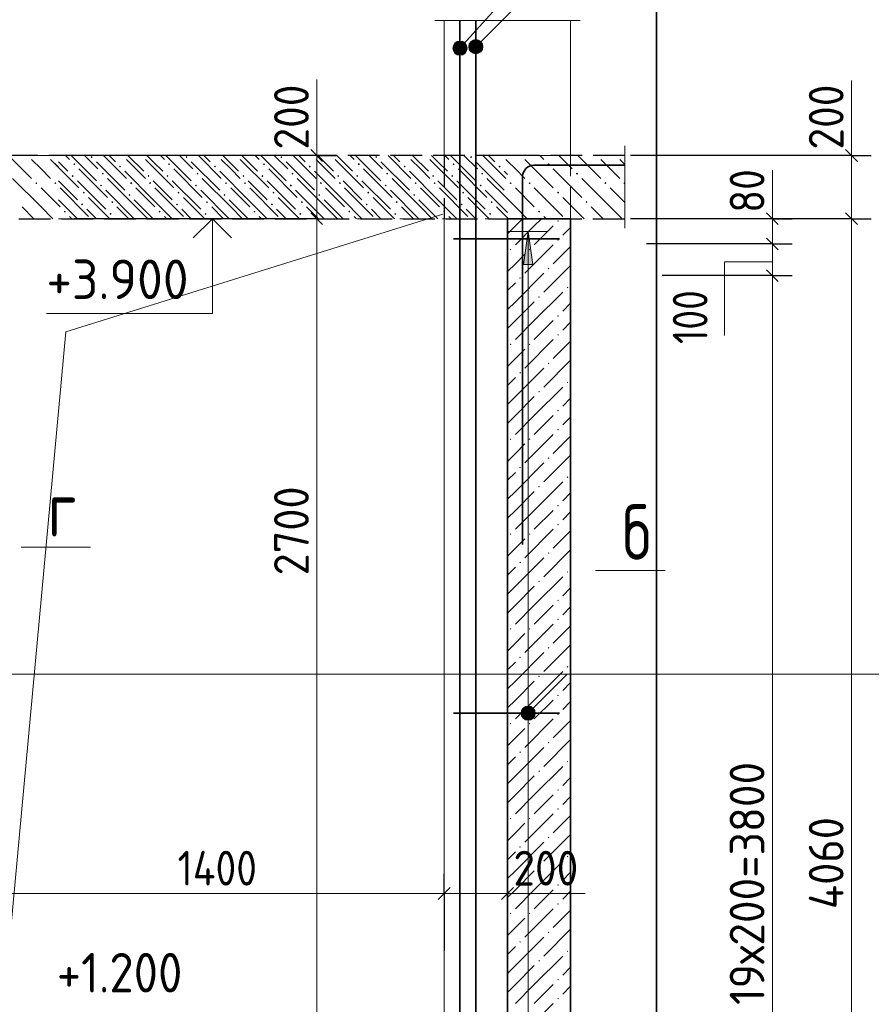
# Model space of a CAD drawing. Header units: millimetres. Extents: x 0 to 50400, y 0 to 35640.
# Tile 18 of 20: x 38487 to 44951, y 24229 to 31704. Entities that reach past the tile are written whole.
import ezdxf

# ---------------------------------------------------------------- set-up
doc = ezdxf.new("R2010")
doc.units = ezdxf.units.MM
doc.linetypes.add('______2', pattern=[324, 240, -84])
for name, color, linetype, lineweight in [('Standard', 7, 'Continuous', 25), ('Высотные отметки', 7, 'Continuous', 25), ('ЖБ Лестница', 52, 'Continuous', 25), ('ЖБ Перекрытие верхний уровень', 7, 'Continuous', 35), ('ЖБ Стена верхний уровень', 7, 'Continuous', 35), ('Общий02', 7, 'Continuous', 18), ('Позиционная метка линия выноска', 7, 'Continuous', 13), ('Размерная линия_ общее', 7, 'Continuous', 13), ('Сечения символ', 7, 'Continuous', 25)]:
    doc.layers.add(name, color=color, linetype=linetype, lineweight=lineweight)
doc.layers.add('Размерная выноска', color=7, linetype='Continuous')
for name, color, linetype, true_color in [('Стена ДОП арматура У', 7, '______2', 0xa0a0a0), ('Стена ДОП П-обр. неравн', 7, 'Continuous', 0xa0a0a0), ('Стена обрамление Г-обр.', 7, 'Continuous', 0xa0a0a0)]:
    doc.layers.add(name, color=color, linetype=linetype, true_color=true_color)
doc.styles.add('ISOCPEUR', font='txt')

msp = doc.modelspace()

# ---------------------------------------------------------------- hatches: boundary and pattern name
at = {"layer": 'ЖБ Лестница', "linetype": 'Continuous', "lineweight": 18, "transparency": 33554687}
for points in [[(38543.2, 30672.9), (38541.4, 30671), (38539.5, 30672.9)], [(38687.2, 30672.9), (38685.4, 30671), (38683.5, 30672.9)], [(39025.5, 30660.9), (39033.3, 30668.7), (39041.1, 30660.9), (39033.3, 30653.1)], [(39745.5, 30660.9), (39753.3, 30668.7), (39761.1, 30660.9), (39753.3, 30653.1)], [(40465.5, 30660.9), (40473.3, 30668.7), (40481.1, 30660.9), (40473.3, 30653.1)], [(41185.5, 30660.9), (41193.3, 30668.7), (41201.1, 30660.9), (41193.3, 30653.1)], [(41905.5, 30660.9), (41913.3, 30668.7), (41921.1, 30660.9), (41913.3, 30653.1)], [(42287.2, 30672.9), (42285.4, 30671), (42283.5, 30672.9)], [(39241.5, 30588.9), (39249.3, 30596.7), (39257.1, 30588.9), (39249.3, 30581.1)], [(39961.5, 30588.9), (39969.3, 30596.7), (39977.1, 30588.9), (39969.3, 30581.1)], [(40681.5, 30588.9), (40689.3, 30596.7), (40697.1, 30588.9), (40689.3, 30581.1)], [(41401.5, 30588.9), (41409.3, 30596.7), (41417.1, 30588.9), (41409.3, 30581.1)], [(42121.5, 30588.9), (42129.3, 30596.7), (42137.1, 30588.9), (42129.3, 30581.1)], [(42493.6, 30606.8), (42501.4, 30614.6), (42509.2, 30606.8), (42501.4, 30599)], [(38881.5, 30516.9), (38889.3, 30524.7), (38897.1, 30516.9), (38889.3, 30509.1)], [(39457.5, 30516.9), (39465.3, 30524.7), (39473.1, 30516.9), (39465.3, 30509.1)], [(39601.5, 30516.9), (39609.3, 30524.7), (39617.1, 30516.9), (39609.3, 30509.1)], [(40177.5, 30516.9), (40185.3, 30524.7), (40193.1, 30516.9), (40185.3, 30509.1)], [(40321.5, 30516.9), (40329.3, 30524.7), (40337.1, 30516.9), (40329.3, 30509.1)], [(40897.5, 30516.9), (40905.3, 30524.7), (40913.1, 30516.9), (40905.3, 30509.1)], [(41041.5, 30516.9), (41049.3, 30524.7), (41057.1, 30516.9), (41049.3, 30509.1)], [(41617.5, 30516.9), (41625.3, 30524.7), (41633.1, 30516.9), (41625.3, 30509.1)], [(41761.5, 30516.9), (41769.3, 30524.7), (41777.1, 30516.9), (41769.3, 30509.1)], [(38605.6, 30462.8), (38613.4, 30470.6), (38621.2, 30462.8), (38613.4, 30455)], [(38749.6, 30462.8), (38757.4, 30470.6), (38765.2, 30462.8), (38757.4, 30455)], [(39097.5, 30444.9), (39105.3, 30452.7), (39113.1, 30444.9), (39105.3, 30437.1)], [(39817.5, 30444.9), (39825.3, 30452.7), (39833.1, 30444.9), (39825.3, 30437.1)], [(40537.5, 30444.9), (40545.3, 30452.7), (40553.1, 30444.9), (40545.3, 30437.1)], [(41257.5, 30444.9), (41265.3, 30452.7), (41273.1, 30444.9), (41265.3, 30437.1)], [(41977.5, 30444.9), (41985.3, 30452.7), (41993.1, 30444.9), (41985.3, 30437.1)], [(42205.6, 30462.8), (42213.4, 30470.6), (42221.2, 30462.8), (42213.4, 30455)], [(42349.6, 30462.8), (42357.4, 30470.6), (42365.2, 30462.8), (42357.4, 30455)], [(39313.5, 30372.9), (39321.3, 30380.7), (39329.1, 30372.9), (39321.3, 30365.1)], [(40033.5, 30372.9), (40041.3, 30380.7), (40049.1, 30372.9), (40041.3, 30365.1)], [(40753.5, 30372.9), (40761.3, 30380.7), (40769.1, 30372.9), (40761.3, 30365.1)], [(41473.5, 30372.9), (41481.3, 30380.7), (41489.1, 30372.9), (41481.3, 30365.1)], [(42565.6, 30390.8), (42573.4, 30398.6), (42581.2, 30390.8), (42573.4, 30383)], [(38953.5, 30300.9), (38961.3, 30308.7), (38969.1, 30300.9), (38961.3, 30293.1)], [(39673.5, 30300.9), (39681.3, 30308.7), (39689.1, 30300.9), (39681.3, 30293.1)], [(40393.5, 30300.9), (40401.3, 30308.7), (40409.1, 30300.9), (40401.3, 30293.1)], [(41113.5, 30300.9), (41121.3, 30308.7), (41129.1, 30300.9), (41121.3, 30293.1)], [(41833.5, 30300.9), (41841.3, 30308.7), (41849.1, 30300.9), (41841.3, 30293.1)], [(39169.5, 30228.9), (39177.3, 30236.7), (39185.1, 30228.9), (39177.3, 30221.1)], [(39889.5, 30228.9), (39897.3, 30236.7), (39905.1, 30228.9), (39897.3, 30221.1)], [(40609.5, 30228.9), (40617.3, 30236.7), (40625.1, 30228.9), (40617.3, 30221.1)], [(41329.5, 30228.9), (41337.3, 30236.7), (41345.1, 30228.9), (41337.3, 30221.1)], [(42049.5, 30228.9), (42057.3, 30236.7), (42065.1, 30228.9), (42057.3, 30221.1)], [(42421.6, 30246.8), (42429.4, 30254.6), (42437.2, 30246.8), (42429.4, 30239)]]:
    msp.add_hatch(color=7, dxfattribs=at).paths.add_polyline_path(points, flags=16)
at = {"layer": 'ЖБ Перекрытие верхний уровень', "linetype": 'Continuous', "lineweight": 18, "transparency": 33554687}
for points in [[(38543.2, 30672.9), (38541.4, 30671), (38539.5, 30672.9)], [(38687.2, 30672.9), (38685.4, 30671), (38683.5, 30672.9)], [(39263.2, 30672.9), (39261.4, 30671), (39259.5, 30672.9)], [(39407.2, 30672.9), (39405.4, 30671), (39403.5, 30672.9)], [(39983.2, 30672.9), (39981.4, 30671), (39979.5, 30672.9)], [(40127.2, 30672.9), (40125.4, 30671), (40123.5, 30672.9)], [(40703.2, 30672.9), (40701.4, 30671), (40699.5, 30672.9)], [(40847.2, 30672.9), (40845.4, 30671), (40843.5, 30672.9)], [(41423.2, 30672.9), (41421.4, 30671), (41419.5, 30672.9)], [(41567.2, 30672.9), (41565.4, 30671), (41563.5, 30672.9)], [(42143.2, 30672.9), (42141.4, 30671), (42139.5, 30672.9)], [(42287.2, 30672.9), (42285.4, 30671), (42283.5, 30672.9)], [(42863.2, 30672.9), (42861.4, 30671), (42859.5, 30672.9)], [(43007.2, 30672.9), (43005.4, 30671), (43003.5, 30672.9)], [(38893.6, 30606.8), (38901.4, 30614.6), (38909.2, 30606.8), (38901.4, 30599)], [(39613.6, 30606.8), (39621.4, 30614.6), (39629.2, 30606.8), (39621.4, 30599)], [(40333.6, 30606.8), (40341.4, 30614.6), (40349.2, 30606.8), (40341.4, 30599)], [(41053.6, 30606.8), (41061.4, 30614.6), (41069.2, 30606.8), (41061.4, 30599)], [(41773.6, 30606.8), (41781.4, 30614.6), (41789.2, 30606.8), (41781.4, 30599)], [(42493.6, 30606.8), (42501.4, 30614.6), (42509.2, 30606.8), (42501.4, 30599)], [(39109.6, 30534.8), (39117.4, 30542.6), (39125.2, 30534.8), (39117.4, 30527)], [(39829.6, 30534.8), (39837.4, 30542.6), (39845.2, 30534.8), (39837.4, 30527)], [(40549.6, 30534.8), (40557.4, 30542.6), (40565.2, 30534.8), (40557.4, 30527)], [(41269.6, 30534.8), (41277.4, 30542.6), (41285.2, 30534.8), (41277.4, 30527)], [(41989.6, 30534.8), (41997.4, 30542.6), (42005.2, 30534.8), (41997.4, 30527)], [(42709.6, 30534.8), (42717.4, 30542.6), (42725.2, 30534.8), (42717.4, 30527)], [(38605.6, 30462.8), (38613.4, 30470.6), (38621.2, 30462.8), (38613.4, 30455)], [(38749.6, 30462.8), (38757.4, 30470.6), (38765.2, 30462.8), (38757.4, 30455)], [(39325.6, 30462.8), (39333.4, 30470.6), (39341.2, 30462.8), (39333.4, 30455)], [(39469.6, 30462.8), (39477.4, 30470.6), (39485.2, 30462.8), (39477.4, 30455)], [(40045.6, 30462.8), (40053.4, 30470.6), (40061.2, 30462.8), (40053.4, 30455)], [(40189.6, 30462.8), (40197.4, 30470.6), (40205.2, 30462.8), (40197.4, 30455)], [(40765.6, 30462.8), (40773.4, 30470.6), (40781.2, 30462.8), (40773.4, 30455)], [(40909.6, 30462.8), (40917.4, 30470.6), (40925.2, 30462.8), (40917.4, 30455)], [(41485.6, 30462.8), (41493.4, 30470.6), (41501.2, 30462.8), (41493.4, 30455)], [(41629.6, 30462.8), (41637.4, 30470.6), (41645.2, 30462.8), (41637.4, 30455)], [(42205.6, 30462.8), (42213.4, 30470.6), (42221.2, 30462.8), (42213.4, 30455)], [(42349.6, 30462.8), (42357.4, 30470.6), (42365.2, 30462.8), (42357.4, 30455)], [(42925.6, 30462.8), (42933.4, 30470.6), (42941.2, 30462.8), (42933.4, 30455)], [(43069.6, 30462.8), (43077.4, 30470.6), (43081.1, 30466.9), (43081.1, 30458.8), (43077.4, 30455)], [(38965.6, 30390.8), (38973.4, 30398.6), (38981.2, 30390.8), (38973.4, 30383)], [(39685.6, 30390.8), (39693.4, 30398.6), (39701.2, 30390.8), (39693.4, 30383)], [(40405.6, 30390.8), (40413.4, 30398.6), (40421.2, 30390.8), (40413.4, 30383)], [(41125.6, 30390.8), (41133.4, 30398.6), (41141.2, 30390.8), (41133.4, 30383)], [(41845.6, 30390.8), (41853.4, 30398.6), (41861.2, 30390.8), (41853.4, 30383)], [(42565.6, 30390.8), (42573.4, 30398.6), (42581.2, 30390.8), (42573.4, 30383)], [(39181.6, 30318.8), (39189.4, 30326.6), (39197.2, 30318.8), (39189.4, 30311)], [(39901.6, 30318.8), (39909.4, 30326.6), (39917.2, 30318.8), (39909.4, 30311)], [(40621.6, 30318.8), (40629.4, 30326.6), (40637.2, 30318.8), (40629.4, 30311)], [(41341.6, 30318.8), (41349.4, 30326.6), (41357.2, 30318.8), (41349.4, 30311)], [(42061.6, 30318.8), (42069.4, 30326.6), (42077.2, 30318.8), (42069.4, 30311)], [(42781.6, 30318.8), (42789.4, 30326.6), (42797.2, 30318.8), (42789.4, 30311)], [(38821.6, 30246.8), (38829.4, 30254.6), (38837.2, 30246.8), (38829.4, 30239)], [(39541.6, 30246.8), (39549.4, 30254.6), (39557.2, 30246.8), (39549.4, 30239)], [(40261.6, 30246.8), (40269.4, 30254.6), (40277.2, 30246.8), (40269.4, 30239)], [(40981.6, 30246.8), (40989.4, 30254.6), (40997.2, 30246.8), (40989.4, 30239)], [(41701.6, 30246.8), (41709.4, 30254.6), (41717.2, 30246.8), (41709.4, 30239)], [(42421.6, 30246.8), (42429.4, 30254.6), (42437.2, 30246.8), (42429.4, 30239)]]:
    msp.add_hatch(color=7, dxfattribs=at).paths.add_polyline_path(points, flags=16)
at = {"layer": 'ЖБ Стена верхний уровень', "linetype": 'Continuous', "lineweight": 18, "transparency": 33554687}
for points in [[(42567.4, 30174.8), (42573.4, 30180.8), (42579.4, 30174.8), (42573.4, 30168.8)], [(42567.4, 30030.8), (42573.4, 30036.8), (42579.4, 30030.8), (42573.4, 30024.8)], [(42207.4, 29958.8), (42213.4, 29964.8), (42219.4, 29958.8), (42213.4, 29952.8)], [(42351.4, 29958.8), (42357.4, 29964.8), (42363.4, 29958.8), (42357.4, 29952.8)], [(42495.4, 29814.8), (42501.4, 29820.8), (42507.4, 29814.8), (42501.4, 29808.8)], [(42279.4, 29742.8), (42285.4, 29748.8), (42291.4, 29742.8), (42285.4, 29736.8)], [(42639.4, 29670.8), (42645.4, 29676.8), (42651.4, 29670.8), (42645.4, 29664.8)], [(42423.4, 29598.8), (42429.4, 29604.8), (42435.4, 29598.8), (42429.4, 29592.8)], [(42567.4, 29454.8), (42573.4, 29460.8), (42579.4, 29454.8), (42573.4, 29448.8)], [(42567.4, 29310.8), (42573.4, 29316.8), (42579.4, 29310.8), (42573.4, 29304.8)], [(42207.4, 29238.8), (42213.4, 29244.8), (42219.4, 29238.8), (42213.4, 29232.8)], [(42351.4, 29238.8), (42357.4, 29244.8), (42363.4, 29238.8), (42357.4, 29232.8)], [(42495.4, 29094.8), (42501.4, 29100.8), (42507.4, 29094.8), (42501.4, 29088.8)], [(42279.4, 29022.8), (42285.4, 29028.8), (42291.4, 29022.8), (42285.4, 29016.8)], [(42639.4, 28950.8), (42645.4, 28956.8), (42651.4, 28950.8), (42645.4, 28944.8)], [(42423.4, 28878.8), (42429.4, 28884.8), (42435.4, 28878.8), (42429.4, 28872.8)], [(42567.4, 28734.8), (42573.4, 28740.8), (42579.4, 28734.8), (42573.4, 28728.8)], [(42567.4, 28590.8), (42573.4, 28596.8), (42579.4, 28590.8), (42573.4, 28584.8)], [(42207.4, 28518.8), (42213.4, 28524.8), (42219.4, 28518.8), (42213.4, 28512.8)], [(42351.4, 28518.8), (42357.4, 28524.8), (42363.4, 28518.8), (42357.4, 28512.8)], [(42495.4, 28374.8), (42501.4, 28380.8), (42507.4, 28374.8), (42501.4, 28368.8)], [(42279.4, 28302.8), (42285.4, 28308.8), (42291.4, 28302.8), (42285.4, 28296.8)], [(42639.4, 28230.8), (42645.4, 28236.8), (42651.4, 28230.8), (42645.4, 28224.8)], [(42423.4, 28158.8), (42429.4, 28164.8), (42435.4, 28158.8), (42429.4, 28152.8)], [(42567.4, 28014.8), (42573.4, 28020.8), (42579.4, 28014.8), (42573.4, 28008.8)], [(42567.4, 27870.8), (42573.4, 27876.8), (42579.4, 27870.8), (42573.4, 27864.8)], [(42207.4, 27798.8), (42213.4, 27804.8), (42219.4, 27798.8), (42213.4, 27792.8)], [(42351.4, 27798.8), (42357.4, 27804.8), (42363.4, 27798.8), (42357.4, 27792.8)], [(42495.4, 27654.8), (42501.4, 27660.8), (42507.4, 27654.8), (42501.4, 27648.8)], [(42279.4, 27582.8), (42285.4, 27588.8), (42291.4, 27582.8), (42285.4, 27576.8)], [(42639.4, 27510.8), (42645.4, 27516.8), (42651.4, 27510.8), (42645.4, 27504.8)], [(42423.4, 27438.8), (42429.4, 27444.8), (42435.4, 27438.8), (42429.4, 27432.8)], [(42567.4, 27294.8), (42573.4, 27300.8), (42579.4, 27294.8), (42573.4, 27288.8)], [(42567.4, 27150.8), (42573.4, 27156.8), (42579.4, 27150.8), (42573.4, 27144.8)], [(42207.4, 27078.8), (42213.4, 27084.8), (42219.4, 27078.8), (42213.4, 27072.8)], [(42351.4, 27078.8), (42357.4, 27084.8), (42363.4, 27078.8), (42357.4, 27072.8)], [(42495.4, 26934.8), (42501.4, 26940.8), (42507.4, 26934.8), (42501.4, 26928.8)], [(42279.4, 26862.8), (42285.4, 26868.8), (42291.4, 26862.8), (42285.4, 26856.8)], [(42639.4, 26790.8), (42645.4, 26796.8), (42651.4, 26790.8), (42645.4, 26784.8)], [(42423.4, 26718.8), (42429.4, 26724.8), (42435.4, 26718.8), (42429.4, 26712.8)], [(42567.4, 26574.8), (42573.4, 26580.8), (42579.4, 26574.8), (42573.4, 26568.8)], [(42567.4, 26430.8), (42573.4, 26436.8), (42579.4, 26430.8), (42573.4, 26424.8)], [(42207.4, 26358.8), (42213.4, 26364.8), (42219.4, 26358.8), (42213.4, 26352.8)], [(42351.4, 26358.8), (42357.4, 26364.8), (42363.4, 26358.8), (42357.4, 26352.8)], [(42495.4, 26214.8), (42501.4, 26220.8), (42507.4, 26214.8), (42501.4, 26208.8)], [(42279.4, 26142.8), (42285.4, 26148.8), (42291.4, 26142.8), (42285.4, 26136.8)], [(42639.4, 26070.8), (42645.4, 26076.8), (42651.4, 26070.8), (42645.4, 26064.8)], [(42423.4, 25998.8), (42429.4, 26004.8), (42435.4, 25998.8), (42429.4, 25992.8)], [(42567.4, 25854.8), (42573.4, 25860.8), (42579.4, 25854.8), (42573.4, 25848.8)], [(42567.4, 25710.8), (42573.4, 25716.8), (42579.4, 25710.8), (42573.4, 25704.8)], [(42207.4, 25638.8), (42213.4, 25644.8), (42219.4, 25638.8), (42213.4, 25632.8)], [(42351.4, 25638.8), (42357.4, 25644.8), (42363.4, 25638.8), (42357.4, 25632.8)], [(42495.4, 25494.8), (42501.4, 25500.8), (42507.4, 25494.8), (42501.4, 25488.8)], [(42279.4, 25422.8), (42285.4, 25428.8), (42291.4, 25422.8), (42285.4, 25416.8)], [(42639.4, 25350.8), (42645.4, 25356.8), (42651.4, 25350.8), (42645.4, 25344.8)], [(42423.4, 25278.8), (42429.4, 25284.8), (42435.4, 25278.8), (42429.4, 25272.8)], [(42567.4, 25134.8), (42573.4, 25140.8), (42579.4, 25134.8), (42573.4, 25128.8)], [(42567.4, 24990.8), (42573.4, 24996.8), (42579.4, 24990.8), (42573.4, 24984.8)], [(42207.4, 24918.8), (42213.4, 24924.8), (42219.4, 24918.8), (42213.4, 24912.8)], [(42351.4, 24918.8), (42357.4, 24924.8), (42363.4, 24918.8), (42357.4, 24912.8)], [(42495.4, 24774.8), (42501.4, 24780.8), (42507.4, 24774.8), (42501.4, 24768.8)], [(42279.4, 24702.8), (42285.4, 24708.8), (42291.4, 24702.8), (42285.4, 24696.8)], [(42639.4, 24630.8), (42645.4, 24636.8), (42651.4, 24630.8), (42645.4, 24624.8)], [(42423.4, 24558.8), (42429.4, 24564.8), (42435.4, 24558.8), (42429.4, 24552.8)], [(42567.4, 24414.8), (42573.4, 24420.8), (42579.4, 24414.8), (42573.4, 24408.8)], [(42567.4, 24270.8), (42573.4, 24276.8), (42579.4, 24270.8), (42573.4, 24264.8)]]:
    msp.add_hatch(color=7, dxfattribs=at).paths.add_polyline_path(points, flags=16)
at = {"layer": 'Общий02', "linetype": 'Continuous', "lineweight": 13, "transparency": 33554687}
msp.add_hatch(color=7, dxfattribs=at).paths.add_polyline_path([(42311.1, 29844.3), (42347.1, 30096.3), (42383.1, 29844.3)], flags=16)
at = {"layer": 'Позиционная метка линия выноска', "linetype": 'Continuous', "lineweight": 13, "transparency": 33554687}
for points in [[(42001.2, 31484.5), (41935.6, 31550.2), (41911.1, 31536.4)], [(42001.2, 31512), (41963.1, 31550.2), (41935.6, 31550.2)], [(42001.2, 31512), (41935.6, 31550.2), (42001.2, 31484.5)], [(41963.1, 31550.2), (42001.2, 31512), (41987.5, 31536.4)], [(41869.4, 31451.6), (41789.3, 31524), (41776.8, 31498.9)], [(41869.4, 31451.6), (41776.8, 31498.9), (41845.7, 31436.6)], [(41845.7, 31436.6), (41776.8, 31498.9), (41778.1, 31471.4)], [(41845.7, 31436.6), (41778.1, 31471.4), (41818.2, 31435.2)], [(41818.2, 31435.2), (41778.1, 31471.4), (41793.1, 31447.7)], [(41881.9, 31476.7), (41813, 31538.9), (41789.3, 31524)], [(41881.9, 31476.7), (41789.3, 31524), (41869.4, 31451.6)], [(41880.5, 31504.1), (41840.4, 31540.3), (41813, 31538.9)], [(41880.5, 31504.1), (41813, 31538.9), (41881.9, 31476.7)], [(41840.4, 31540.3), (41880.5, 31504.1), (41865.5, 31527.8)], [(41987.5, 31460.1), (41911.1, 31536.4), (41897.4, 31512)], [(41987.5, 31460.1), (41897.4, 31512), (41963.1, 31446.3)], [(41963.1, 31446.3), (41897.4, 31512), (41897.4, 31484.5)], [(41963.1, 31446.3), (41897.4, 31484.5), (41935.6, 31446.3)], [(41935.6, 31446.3), (41897.4, 31484.5), (41911.1, 31460.1)], [(42001.2, 31484.5), (41911.1, 31536.4), (41987.5, 31460.1)], [(42385.2, 26401.1), (42308.9, 26477.4), (42295.1, 26453)], [(42399, 26425.5), (42333.3, 26491.2), (42308.9, 26477.4)], [(42399, 26425.5), (42308.9, 26477.4), (42385.2, 26401.1)], [(42399, 26453), (42360.8, 26491.2), (42333.3, 26491.2)], [(42399, 26453), (42333.3, 26491.2), (42399, 26425.5)], [(42360.8, 26491.2), (42399, 26453), (42385.2, 26477.4)], [(42385.2, 26401.1), (42295.1, 26453), (42360.8, 26387.3)], [(42360.8, 26387.3), (42295.1, 26453), (42295.1, 26425.5)], [(42360.8, 26387.3), (42295.1, 26425.5), (42333.3, 26387.3)], [(42333.3, 26387.3), (42295.1, 26425.5), (42308.9, 26401.1)]]:
    msp.add_hatch(color=7, dxfattribs=at).paths.add_polyline_path(points)

# ---------------------------------------------------------------- linework, layer by layer
at = {"layer": 'Standard', "color": 7, "linetype": 'Continuous', "lineweight": 13, "transparency": 33554687}
for p, q in [((44200.4, 30192.9), (44200.4, 30282.9)), ((44200.4, 30000.9), (44200.4, 29760.9)), ((44200.4, 29760.9), (44200.4, 20640.9)), ((38349.3, 25070.3), (41709.3, 25070.3)), ((41709.3, 25070.3), (42189.3, 25070.3)), ((42189.3, 25070.3), (42279.3, 25070.3))]:
    msp.add_line(p, q, dxfattribs=at)
at = {"layer": 'Standard', "color": 7, "linetype": 'Continuous', "lineweight": 25, "transparency": 33554687}
for p, q in [((44155.4, 30237.9), (44245.4, 30147.9)), ((44155.4, 30045.9), (44245.4, 29955.9)), ((44155.4, 29805.9), (44245.4, 29715.9)), ((41664.3, 25025.3), (41754.3, 25115.3)), ((42144.3, 25025.3), (42234.3, 25115.3))]:
    msp.add_line(p, q, dxfattribs=at)
at = {"layer": 'Standard', "color": 7, "linetype": 'Continuous', "lineweight": -3, "transparency": 33554687}
for p, q in [((44200.4, 30192.9), (44050.4, 30192.9)), ((44200.4, 30192.9), (44350.4, 30192.9)), ((44200.4, 30000.9), (44050.4, 30000.9)), ((44200.4, 30000.9), (44350.4, 30000.9)), ((44200.4, 29760.9), (44050.4, 29760.9)), ((44200.4, 29760.9), (44350.4, 29760.9)), ((41709.3, 25070.3), (41709.3, 25220.3)), ((42189.3, 25070.3), (42189.3, 25220.3)), ((41709.3, 25070.3), (41709.3, 24920.2)), ((41709.3, 25070.3), (41709.3, 24634.5)), ((42189.3, 25070.3), (42189.3, 24920.2)), ((42189.3, 25070.3), (42189.3, 25070.3))]:
    msp.add_line(p, q, dxfattribs=at)
at = {"layer": 'Standard', "color": 254, "linetype": 'Continuous', "lineweight": 35, "true_color": 0xc4c4ff, "transparency": 33554687}
msp.add_lwpolyline([(32755.3, 19240.4), (43321.1, 19240.4), (43321.1, 31936.5), (32755.3, 31936.5), (32755.3, 19240.4)], dxfattribs=at)
at = {"layer": 'Standard', "color": 7, "linetype": 'Continuous', "lineweight": -3, "transparency": 33554687}
for points in [[(44200.4, 30192.9), (44180, 30192.9), (44180, 30192.9), (44180, 30192.9), (44180, 30192.9), (44177.7, 30192.9), (44177.7, 30192.9), (43124.7, 30192.9)], [(44200.4, 30000.9), (44180, 30000.9), (44180, 30000.9), (44180, 30000.9), (44180, 30000.9), (44094.5, 30000.9), (44094.5, 30000.9), (43244.7, 30000.9)], [(44200.4, 29760.9), (44180, 29760.9), (44180, 29760.9), (44180, 29760.9), (44180, 29760.9), (43990.5, 29760.9), (43990.5, 29760.9), (43364.7, 29760.9)]]:
    msp.add_lwpolyline(points, dxfattribs=at)
at = {"layer": 'Standard', "color": 7, "linetype": 'Continuous', "lineweight": 13, "transparency": 33554687}
msp.add_lwpolyline([(44200.4, 30192.9), (44200.4, 30147.3), (44200.4, 30147.3), (44200.4, 30000.9)], dxfattribs=at)
at = {"layer": 'Высотные отметки', "color": 7, "linetype": 'Continuous', "lineweight": 13, "transparency": 33554687}
msp.add_line((40549.9, 30192.9), (39649.9, 30192.9), dxfattribs=at)
msp.add_line((40549.9, 30192.9), (39649.9, 30192.9), dxfattribs=at)
at = {"layer": 'Высотные отметки', "color": 7, "linetype": 'Continuous', "lineweight": 35, "transparency": 33554687}
for q in [(39804.5, 30047.5), (39804.5, 30047.5), (40095.3, 30047.5), (40095.3, 30047.5)]:
    msp.add_line((39949.9, 30192.9), q, dxfattribs=at)
at = {"layer": 'Высотные отметки', "color": 7, "linetype": 'Continuous', "lineweight": 13, "transparency": 33554687}
msp.add_lwpolyline([(39949.9, 30192.9), (39949.9, 29472.9), (38689.9, 29472.9)], dxfattribs=at)
msp.add_lwpolyline([(39949.9, 30192.9), (39949.9, 29472.9), (38689.9, 29472.9)], dxfattribs=at)
at = {"layer": 'ЖБ Лестница', "color": 7, "linetype": '______2', "lineweight": 13, "transparency": 33554687}
for p, q in [((38781.3, 30672.9), (38157.3, 30672.9)), ((42189.3, 30672.9), (38781.3, 30672.9)), ((42669.3, 30672.9), (42189.3, 30672.9)), ((42669.3, 30192.9), (42669.3, 30672.9)), ((38157.3, 30192.9), (38781.3, 30192.9)), ((38781.3, 30192.9), (42189.3, 30192.9)), ((42189.3, 30192.9), (42669.3, 30192.9))]:
    msp.add_line(p, q, dxfattribs=at)
at = {"layer": 'ЖБ Лестница', "color": 9, "linetype": 'Continuous', "lineweight": 18, "true_color": 0xc7c7c7, "transparency": 33554687}
for p, q in [((38403.3, 30672.9), (38577.4, 30498.8)), ((38877.3, 30672.9), (39069.3, 30480.9)), ((39165.3, 30672.9), (39213.3, 30624.9)), ((39309.3, 30672.9), (39429.3, 30552.9)), ((39501.3, 30624.9), (39453.3, 30672.9)), ((39597.3, 30672.9), (39789.3, 30480.9)), ((39885.3, 30672.9), (39933.3, 30624.9)), ((40029.3, 30672.9), (40149.3, 30552.9)), ((40221.3, 30624.9), (40173.3, 30672.9)), ((40317.3, 30672.9), (40509.3, 30480.9)), ((40605.3, 30672.9), (40653.3, 30624.9)), ((40749.3, 30672.9), (40869.3, 30552.9)), ((40941.3, 30624.9), (40893.3, 30672.9)), ((41037.3, 30672.9), (41229.3, 30480.9)), ((41325.3, 30672.9), (41373.3, 30624.9)), ((41469.3, 30672.9), (41589.3, 30552.9)), ((41661.3, 30624.9), (41613.3, 30672.9)), ((41757.3, 30672.9), (41949.3, 30480.9)), ((42045.3, 30672.9), (42093.3, 30624.9)), ((42189.3, 30672.9), (42189.3, 30672.9)), ((42435.4, 30672.9), (42465.4, 30642.8)), ((42579.3, 30672.9), (42669.3, 30582.9)), ((38649.4, 30570.8), (38577.4, 30642.8)), ((38721.4, 30642.8), (38781.3, 30582.9)), ((38853.3, 30552.9), (38781.3, 30624.9)), ((39069.3, 30624.9), (39285.3, 30408.9)), ((39573.3, 30552.9), (39501.3, 30624.9)), ((39789.3, 30624.9), (40005.3, 30408.9)), ((40293.3, 30552.9), (40221.3, 30624.9)), ((40509.3, 30624.9), (40725.3, 30408.9)), ((41013.3, 30552.9), (40941.3, 30624.9)), ((41229.3, 30624.9), (41445.3, 30408.9)), ((41733.3, 30552.9), (41661.3, 30624.9)), ((41949.3, 30624.9), (42165.3, 30408.9)), ((42249.4, 30570.8), (42189.3, 30630.9)), ((42321.4, 30642.8), (42537.4, 30426.8)), ((38649.4, 30282.8), (38433.4, 30498.8)), ((38721.4, 30498.8), (38649.4, 30570.8)), ((39501.3, 30336.9), (39285.3, 30552.9)), ((40221.3, 30336.9), (40005.3, 30552.9)), ((40941.3, 30336.9), (40725.3, 30552.9)), ((41661.3, 30336.9), (41445.3, 30552.9)), ((42189.3, 30528.9), (42165.3, 30552.9)), ((42321.4, 30498.8), (42249.4, 30570.8)), ((42537.4, 30570.8), (42669.3, 30438.9)), ((38649.4, 30426.8), (38781.3, 30294.9)), ((38781.3, 30480.9), (38925.3, 30336.9)), ((38925.3, 30480.9), (39141.3, 30264.9)), ((39501.3, 30480.9), (39645.3, 30336.9)), ((39645.3, 30480.9), (39861.3, 30264.9)), ((40221.3, 30480.9), (40365.3, 30336.9)), ((40365.3, 30480.9), (40581.3, 30264.9)), ((40941.3, 30480.9), (41085.3, 30336.9)), ((41085.3, 30480.9), (41301.3, 30264.9)), ((41661.3, 30480.9), (41805.3, 30336.9)), ((41805.3, 30480.9), (42021.3, 30264.9)), ((42249.4, 30426.8), (42393.4, 30282.8)), ((42393.4, 30426.8), (42609.4, 30210.8)), ((39357.3, 30192.9), (39141.3, 30408.9)), ((40077.3, 30192.9), (39861.3, 30408.9)), ((40797.3, 30192.9), (40581.3, 30408.9)), ((41517.3, 30192.9), (41301.3, 30408.9)), ((42189.3, 30240.9), (42021.3, 30408.9)), ((42669.3, 30294.9), (42609.4, 30354.8)), ((38505.4, 30282.8), (38595.3, 30192.9)), ((38649.4, 30282.8), (38739.3, 30192.9)), ((38781.3, 30336.9), (38925.3, 30192.9)), ((39357.3, 30336.9), (39501.3, 30192.9)), ((39501.3, 30336.9), (39645.3, 30192.9)), ((40077.3, 30336.9), (40221.3, 30192.9)), ((40221.3, 30336.9), (40365.3, 30192.9)), ((40797.3, 30336.9), (40941.3, 30192.9)), ((40941.3, 30336.9), (41085.3, 30192.9)), ((41517.3, 30336.9), (41661.3, 30192.9)), ((41661.3, 30336.9), (41805.3, 30192.9)), ((42249.4, 30282.8), (42189.3, 30342.9)), ((42249.4, 30282.8), (42339.3, 30192.9)), ((39069.3, 30192.9), (38997.3, 30264.9)), ((39789.3, 30192.9), (39717.3, 30264.9)), ((40509.3, 30192.9), (40437.3, 30264.9)), ((41229.3, 30192.9), (41157.3, 30264.9)), ((41949.3, 30192.9), (41877.3, 30264.9)), ((42189.3, 30198.9), (42195.3, 30192.9)), ((42483.4, 30192.9), (42465.4, 30210.8))]:
    msp.add_line(p, q, dxfattribs=at)
at = {"layer": 'ЖБ Перекрытие верхний уровень', "color": 7, "linetype": '______2', "lineweight": 25, "transparency": 33554687}
for p, q in [((42189.3, 30672.9), (34269.3, 30672.9)), ((43081.1, 30672.9), (42189.3, 30672.9)), ((34269.3, 30192.9), (42189.3, 30192.9)), ((42189.3, 30192.9), (43081.1, 30192.9))]:
    msp.add_line(p, q, dxfattribs=at)
at = {"layer": 'ЖБ Перекрытие верхний уровень', "color": 9, "linetype": 'Continuous', "lineweight": 18, "true_color": 0xc7c7c7, "transparency": 33554687}
for p, q in [((38403.3, 30672.9), (38577.4, 30498.8)), ((38835.3, 30672.9), (38865.4, 30642.8)), ((38979.3, 30672.9), (39081.4, 30570.8)), ((39123.3, 30672.9), (39297.4, 30498.8)), ((39555.3, 30672.9), (39585.4, 30642.8)), ((39699.3, 30672.9), (39801.4, 30570.8)), ((39843.3, 30672.9), (40017.4, 30498.8)), ((40275.3, 30672.9), (40305.4, 30642.8)), ((40419.3, 30672.9), (40521.4, 30570.8)), ((40563.3, 30672.9), (40737.4, 30498.8)), ((40995.3, 30672.9), (41025.4, 30642.8)), ((41139.3, 30672.9), (41241.4, 30570.8)), ((41283.3, 30672.9), (41457.4, 30498.8)), ((41715.3, 30672.9), (41745.4, 30642.8)), ((41859.3, 30672.9), (41961.4, 30570.8)), ((42003.3, 30672.9), (42177.4, 30498.8)), ((42435.4, 30672.9), (42465.4, 30642.8)), ((42579.3, 30672.9), (42681.4, 30570.8)), ((42723.3, 30672.9), (42897.4, 30498.8)), ((38649.4, 30570.8), (38577.4, 30642.8)), ((38721.4, 30642.8), (38937.4, 30426.8)), ((39369.4, 30570.8), (39297.4, 30642.8)), ((39441.4, 30642.8), (39657.4, 30426.8)), ((40089.4, 30570.8), (40017.4, 30642.8)), ((40161.4, 30642.8), (40377.4, 30426.8)), ((40809.4, 30570.8), (40737.4, 30642.8)), ((40881.4, 30642.8), (41097.4, 30426.8)), ((41529.4, 30570.8), (41457.4, 30642.8)), ((41601.4, 30642.8), (41817.4, 30426.8)), ((42189.3, 30630.9), (42177.4, 30642.8)), ((42249.4, 30570.8), (42189.3, 30630.9)), ((42321.4, 30642.8), (42537.4, 30426.8)), ((42969.4, 30570.8), (42897.4, 30642.8)), ((43041.4, 30642.8), (43081.1, 30603.1)), ((38649.4, 30282.8), (38433.4, 30498.8)), ((38721.4, 30498.8), (38649.4, 30570.8)), ((38937.4, 30570.8), (39153.4, 30354.8)), ((39369.4, 30282.8), (39153.4, 30498.8)), ((39441.4, 30498.8), (39369.4, 30570.8)), ((39657.4, 30570.8), (39873.4, 30354.8)), ((40089.4, 30282.8), (39873.4, 30498.8)), ((40161.4, 30498.8), (40089.4, 30570.8)), ((40377.4, 30570.8), (40593.4, 30354.8)), ((40809.4, 30282.8), (40593.4, 30498.8)), ((40881.4, 30498.8), (40809.4, 30570.8)), ((41097.4, 30570.8), (41313.4, 30354.8)), ((41529.4, 30282.8), (41313.4, 30498.8)), ((41601.4, 30498.8), (41529.4, 30570.8)), ((41817.4, 30570.8), (42033.4, 30354.8)), ((42189.3, 30342.9), (42033.4, 30498.8)), ((42321.4, 30498.8), (42249.4, 30570.8)), ((42537.4, 30570.8), (42753.4, 30354.8)), ((42969.4, 30282.8), (42753.4, 30498.8)), ((43041.4, 30498.8), (42969.4, 30570.8)), ((38649.4, 30426.8), (38793.4, 30282.8)), ((38793.4, 30426.8), (39009.4, 30210.8)), ((39369.4, 30426.8), (39513.4, 30282.8)), ((39513.4, 30426.8), (39729.4, 30210.8)), ((40089.4, 30426.8), (40233.4, 30282.8)), ((40233.4, 30426.8), (40449.4, 30210.8)), ((40809.4, 30426.8), (40953.4, 30282.8)), ((40953.4, 30426.8), (41169.4, 30210.8)), ((41529.4, 30426.8), (41673.4, 30282.8)), ((41673.4, 30426.8), (41889.4, 30210.8)), ((42249.4, 30426.8), (42393.4, 30282.8)), ((42393.4, 30426.8), (42609.4, 30210.8)), ((42969.4, 30426.8), (43081.1, 30315.1)), ((39171.3, 30192.9), (39009.4, 30354.8)), ((39891.3, 30192.9), (39729.4, 30354.8)), ((40611.3, 30192.9), (40449.4, 30354.8)), ((41331.3, 30192.9), (41169.4, 30354.8)), ((42051.3, 30192.9), (41889.4, 30354.8)), ((42771.4, 30192.9), (42609.4, 30354.8)), ((38505.4, 30282.8), (38595.3, 30192.9)), ((38649.4, 30282.8), (38739.3, 30192.9)), ((39225.4, 30282.8), (39315.3, 30192.9)), ((39369.4, 30282.8), (39459.3, 30192.9)), ((39945.4, 30282.8), (40035.3, 30192.9)), ((40089.4, 30282.8), (40179.3, 30192.9)), ((40665.4, 30282.8), (40755.3, 30192.9)), ((40809.4, 30282.8), (40899.3, 30192.9)), ((41385.4, 30282.8), (41475.3, 30192.9)), ((41529.4, 30282.8), (41619.3, 30192.9)), ((42105.4, 30282.8), (42189.3, 30198.9)), ((42249.4, 30282.8), (42189.3, 30342.9)), ((42249.4, 30282.8), (42339.3, 30192.9)), ((42825.4, 30282.8), (42915.4, 30192.9)), ((42969.4, 30282.8), (43059.3, 30192.9)), ((38883.3, 30192.9), (38865.4, 30210.8)), ((39603.3, 30192.9), (39585.4, 30210.8)), ((40323.3, 30192.9), (40305.4, 30210.8)), ((41043.3, 30192.9), (41025.4, 30210.8)), ((41763.3, 30192.9), (41745.4, 30210.8)), ((42189.3, 30198.9), (42195.3, 30192.9)), ((42483.4, 30192.9), (42465.4, 30210.8))]:
    msp.add_line(p, q, dxfattribs=at)
at = {"layer": 'ЖБ Перекрытие верхний уровень', "color": 253, "linetype": '______2', "lineweight": -3, "true_color": 0xababab, "transparency": 33554687}
msp.add_line((41709.3, 30672.9), (41709.3, 30192.9), dxfattribs=at)
at = {"layer": 'ЖБ Стена верхний уровень', "color": 7, "linetype": 'Continuous', "lineweight": 18, "transparency": 33554687}
for p, q in [((41709.3, 31696.5), (41709.3, 30672.9)), ((42669.3, 31696.5), (42669.3, 30672.9)), ((41709.3, 30192.9), (41709.3, 23712.9))]:
    msp.add_line(p, q, dxfattribs=at)
at = {"layer": 'ЖБ Стена верхний уровень', "color": 7, "linetype": 'Continuous', "lineweight": 35, "transparency": 33554687}
for p, q in [((42189.3, 30192.9), (42189.3, 23592.9)), ((42669.3, 30192.9), (42189.3, 30192.9)), ((42669.3, 23592.9), (42669.3, 30192.9))]:
    msp.add_line(p, q, dxfattribs=at)
at = {"layer": 'ЖБ Стена верхний уровень', "color": 251, "linetype": 'Continuous', "lineweight": 18, "true_color": 0x494949, "transparency": 33554687}
for p, q in [((42249.4, 30138.8), (42189.3, 30078.8)), ((42303.4, 30192.9), (42249.4, 30138.8)), ((42393.4, 30138.8), (42249.4, 29994.8)), ((42393.4, 30138.8), (42447.4, 30192.9)), ((42537.4, 30138.8), (42393.4, 29994.8)), ((42609.4, 30066.8), (42669.3, 30126.8)), ((42537.4, 29994.8), (42321.4, 29778.8)), ((42669.3, 29982.8), (42537.4, 29850.8)), ((42249.4, 29850.8), (42321.4, 29922.8)), ((42189.3, 29790.8), (42249.4, 29850.8)), ((42669.3, 29838.8), (42465.4, 29634.8)), ((42249.4, 29562.8), (42465.4, 29778.8)), ((42249.4, 29706.8), (42189.3, 29646.8)), ((42393.4, 29418.8), (42609.4, 29634.8)), ((42249.4, 29562.8), (42189.3, 29502.8)), ((42393.4, 29562.8), (42249.4, 29418.8)), ((42669.3, 29550.8), (42609.4, 29490.8)), ((42249.4, 29418.8), (42189.3, 29358.8)), ((42393.4, 29418.8), (42249.4, 29274.8)), ((42537.4, 29418.8), (42393.4, 29274.8)), ((42609.4, 29346.8), (42669.3, 29406.8)), ((42537.4, 29274.8), (42321.4, 29058.8)), ((42669.3, 29262.8), (42537.4, 29130.8)), ((42249.4, 29130.8), (42321.4, 29202.8)), ((42189.3, 29070.8), (42249.4, 29130.8)), ((42669.3, 29118.8), (42465.4, 28914.8)), ((42249.4, 28842.8), (42465.4, 29058.8)), ((42249.4, 28986.8), (42189.3, 28926.8)), ((42393.4, 28698.8), (42609.4, 28914.8)), ((42249.4, 28842.8), (42189.3, 28782.8)), ((42393.4, 28842.8), (42249.4, 28698.8)), ((42669.3, 28830.8), (42609.4, 28770.8)), ((42249.4, 28698.8), (42189.3, 28638.8)), ((42393.4, 28698.8), (42249.4, 28554.8)), ((42537.4, 28698.8), (42393.4, 28554.8)), ((42609.4, 28626.8), (42669.3, 28686.8)), ((42537.4, 28554.8), (42321.4, 28338.8)), ((42249.4, 28410.8), (42321.4, 28482.8)), ((42669.3, 28542.8), (42537.4, 28410.8)), ((42189.3, 28350.8), (42249.4, 28410.8)), ((42249.4, 28122.8), (42465.4, 28338.8)), ((42669.3, 28398.8), (42465.4, 28194.8)), ((42249.4, 28266.8), (42189.3, 28206.8)), ((42393.4, 27978.8), (42609.4, 28194.8)), ((42249.4, 28122.8), (42189.3, 28062.8)), ((42393.4, 28122.8), (42249.4, 27978.8)), ((42669.3, 28110.8), (42609.4, 28050.8)), ((42249.4, 27978.8), (42189.3, 27918.8)), ((42393.4, 27978.8), (42249.4, 27834.8)), ((42537.4, 27978.8), (42393.4, 27834.8)), ((42609.4, 27906.8), (42669.3, 27966.8)), ((42537.4, 27834.8), (42321.4, 27618.8)), ((42669.3, 27822.8), (42537.4, 27690.8)), ((42249.4, 27690.8), (42321.4, 27762.8)), ((42189.3, 27630.8), (42249.4, 27690.8)), ((42669.3, 27678.8), (42465.4, 27474.8)), ((42249.4, 27402.8), (42465.4, 27618.8)), ((42249.4, 27546.8), (42189.3, 27486.8)), ((42393.4, 27258.8), (42609.4, 27474.8)), ((42249.4, 27402.8), (42189.3, 27342.8)), ((42393.4, 27402.8), (42249.4, 27258.8)), ((42669.3, 27390.8), (42609.4, 27330.8)), ((42249.4, 27258.8), (42189.3, 27198.8)), ((42393.4, 27258.8), (42249.4, 27114.8)), ((42537.4, 27258.8), (42393.4, 27114.8)), ((42609.4, 27186.8), (42669.3, 27246.8)), ((42537.4, 27114.8), (42321.4, 26898.8)), ((42669.3, 27102.8), (42537.4, 26970.8)), ((42249.4, 26970.8), (42321.4, 27042.8)), ((42189.3, 26910.8), (42249.4, 26970.8)), ((42669.3, 26958.8), (42465.4, 26754.8)), ((42249.4, 26682.8), (42465.4, 26898.8)), ((42249.4, 26826.8), (42189.3, 26766.8)), ((42393.4, 26538.8), (42609.4, 26754.8)), ((42249.4, 26682.8), (42189.3, 26622.8)), ((42393.4, 26682.8), (42249.4, 26538.8)), ((42669.3, 26670.8), (42609.4, 26610.8)), ((42249.4, 26538.8), (42189.3, 26478.8)), ((42393.4, 26538.8), (42249.4, 26394.8)), ((42537.4, 26538.8), (42393.4, 26394.8)), ((42609.4, 26466.8), (42669.3, 26526.8)), ((42537.4, 26394.8), (42321.4, 26178.8)), ((42249.4, 26250.8), (42321.4, 26322.8)), ((42669.3, 26382.8), (42537.4, 26250.8)), ((42189.3, 26190.8), (42249.4, 26250.8)), ((42669.3, 26238.8), (42465.4, 26034.8)), ((42249.4, 25962.8), (42465.4, 26178.8)), ((42249.4, 26106.8), (42189.3, 26046.8)), ((42393.4, 25818.8), (42609.4, 26034.8)), ((42249.4, 25962.8), (42189.3, 25902.8)), ((42393.4, 25962.8), (42249.4, 25818.8)), ((42669.3, 25950.8), (42609.4, 25890.8)), ((42249.4, 25818.8), (42189.3, 25758.8)), ((42393.4, 25818.8), (42249.4, 25674.8)), ((42537.4, 25818.8), (42393.4, 25674.8)), ((42609.4, 25746.8), (42669.3, 25806.8)), ((42537.4, 25674.8), (42321.4, 25458.8)), ((42669.3, 25662.8), (42537.4, 25530.8)), ((42249.4, 25530.8), (42321.4, 25602.8)), ((42189.3, 25470.8), (42249.4, 25530.8)), ((42669.3, 25518.8), (42465.4, 25314.8)), ((42249.4, 25242.8), (42465.4, 25458.8)), ((42249.4, 25386.8), (42189.3, 25326.8)), ((42393.4, 25098.8), (42609.4, 25314.8)), ((42249.4, 25242.8), (42189.3, 25182.8)), ((42393.4, 25242.8), (42249.4, 25098.8)), ((42669.3, 25230.8), (42609.4, 25170.8)), ((42249.4, 25098.8), (42189.3, 25038.8)), ((42393.4, 25098.8), (42249.4, 24954.8)), ((42537.4, 25098.8), (42393.4, 24954.8)), ((42609.4, 25026.8), (42669.3, 25086.8)), ((42537.4, 24954.8), (42321.4, 24738.8)), ((42669.3, 24942.8), (42537.4, 24810.8)), ((42249.4, 24810.8), (42321.4, 24882.8)), ((42189.3, 24750.8), (42249.4, 24810.8)), ((42669.3, 24798.8), (42465.4, 24594.8)), ((42249.4, 24522.8), (42465.4, 24738.8)), ((42249.4, 24666.8), (42189.3, 24606.8)), ((42393.4, 24378.8), (42609.4, 24594.8)), ((42249.4, 24522.8), (42189.3, 24462.8)), ((42393.4, 24522.8), (42249.4, 24378.8)), ((42669.3, 24510.8), (42609.4, 24450.8)), ((42249.4, 24378.8), (42189.3, 24318.8)), ((42393.4, 24378.8), (42249.4, 24234.8)), ((42537.4, 24378.8), (42393.4, 24234.8)), ((42609.4, 24306.8), (42669.3, 24366.8)), ((42537.4, 24234.8), (42321.4, 24018.8))]:
    msp.add_line(p, q, dxfattribs=at)
at = {"layer": 'Общий02', "color": 251, "linetype": 'Continuous', "lineweight": 13, "true_color": 0x494949, "transparency": 33554687}
for p, q in [((42497.1, 30096.3), (42197.1, 30096.3)), ((42311.1, 29844.3), (42347.1, 30096.3)), ((42347.1, 30096.3), (42347.1, 23709.9)), ((42347.1, 30096.3), (42347.1, 30096.3)), ((42347.1, 30096.3), (42347.1, 30096.3)), ((42347.1, 30096.3), (42347.1, 30096.3)), ((42347.1, 30096.3), (42383.1, 29844.3)), ((42383.1, 29844.3), (42311.1, 29844.3)), ((42347.1, 29844.3), (42347.1, 29826.4))]:
    msp.add_line(p, q, dxfattribs=at)
at = {"layer": 'Позиционная метка линия выноска', "color": 7, "linetype": 'Continuous', "lineweight": 13, "transparency": 33554687}
for p, q in [((41789.3, 31524), (41789.3, 31524)), ((41865.5, 31527.8), (41865.5, 31527.8)), ((41911.1, 31536.4), (41911.1, 31536.4)), ((41987.5, 31536.4), (41987.5, 31536.4)), ((41793.1, 31447.7), (41793.1, 31447.7)), ((41869.4, 31451.6), (41869.4, 31451.6)), ((41911.1, 31460.1), (41911.1, 31460.1)), ((41987.5, 31460.1), (41987.5, 31460.1)), ((39025.4, 27699.6), (38497.4, 27699.6)), ((43387.1, 27522.2), (42859.1, 27522.2)), ((42308.9, 26477.4), (42308.9, 26477.4)), ((42385.2, 26477.4), (42385.2, 26477.4)), ((42308.9, 26401.1), (42308.9, 26401.1)), ((42385.2, 26401.1), (42385.2, 26401.1))]:
    msp.add_line(p, q, dxfattribs=at)
for points in [[(42544.9, 32093.8), (42376.9, 32093.8), (41829.3, 31487.8)], [(44884.9, 32093.8), (42544.9, 32093.8), (41949.3, 31498.3)], [(42642.5, 26734.7), (38730.5, 26734.7), (35349.4, 26734.7), (35055.2, 26440.5)], [(47548.5, 26734.7), (42642.5, 26734.7), (42347.1, 26439.3)]]:
    msp.add_lwpolyline(points, dxfattribs=at)
for centre in [(41949.3, 31498.3), (41829.3, 31487.8), (42347.1, 26439.3)]:
    msp.add_circle(centre, 54, dxfattribs=at)
at = {"layer": 'Размерная выноска', "color": 7, "linetype": 'Continuous', "lineweight": 13, "transparency": 33554687}
for p, q in [((41637.3, 31696.5), (42261.3, 31696.5)), ((42117.3, 31696.5), (42741.3, 31696.5)), ((40741.9, 30672.9), (40741.9, 31248.9)), ((44800.9, 30672.9), (44800.9, 31241.7)), ((43081.1, 30744.9), (43081.1, 30120.9)), ((44200.4, 30192.9), (44200.4, 30562.5)), ((44200.4, 29866.5), (43838, 29866.5)), ((43838, 29866.5), (43838, 29307.3)), ((42189.3, 25070.3), (42779.7, 25070.3))]:
    msp.add_line(p, q, dxfattribs=at)
at = {"layer": 'Размерная выноска', "color": 253, "linetype": 'Continuous', "lineweight": 13, "true_color": 0xa0a0a0, "transparency": 33554687}
for p, q in [((38838.4, 29334.4), (41698.7, 30227)), ((38349.3, 24048.9), (38838.4, 29334.4))]:
    msp.add_line(p, q, dxfattribs=at)
at = {"layer": 'Размерная линия_ общее', "color": 7, "linetype": 'Continuous', "lineweight": 13, "transparency": 33554687}
for p, q in [((40741.9, 30672.9), (40741.9, 30762.9)), ((44800.9, 30672.9), (44800.9, 30762.9)), ((40741.9, 30192.9), (40741.9, 30672.9)), ((40741.9, 23712.9), (40741.9, 30192.9)), ((44800.9, 30192.9), (44800.9, 20448.9))]:
    msp.add_line(p, q, dxfattribs=at)
at = {"layer": 'Размерная линия_ общее', "color": 7, "linetype": 'Continuous', "lineweight": -3, "transparency": 33554687}
for p, q in [((40741.9, 30672.9), (40591.9, 30672.9)), ((40741.9, 30672.9), (40891.9, 30672.9)), ((44800.9, 30672.9), (44650.9, 30672.9)), ((44800.9, 30672.9), (44950.9, 30672.9)), ((40741.9, 30192.9), (40591.9, 30192.9)), ((40741.9, 30192.9), (40891.9, 30192.9)), ((44800.9, 30192.9), (44650.9, 30192.9)), ((44800.9, 30192.9), (44950.9, 30192.9))]:
    msp.add_line(p, q, dxfattribs=at)
at = {"layer": 'Размерная линия_ общее', "color": 7, "linetype": 'Continuous', "lineweight": 25, "transparency": 33554687}
for p, q in [((40786.9, 30627.9), (40696.9, 30717.9)), ((44755.9, 30717.9), (44845.9, 30627.9)), ((40786.9, 30147.9), (40696.9, 30237.9)), ((44755.9, 30237.9), (44845.9, 30147.9))]:
    msp.add_line(p, q, dxfattribs=at)
at = {"layer": 'Размерная линия_ общее', "color": 7, "linetype": 'Continuous', "lineweight": -3, "transparency": 33554687}
for points in [[(40741.9, 30672.9), (40721.5, 30672.9), (40721.5, 30672.9), (38901.3, 30672.9)], [(44800.9, 30672.9), (44780.5, 30672.9), (44780.5, 30672.9), (44780.5, 30672.9), (44780.5, 30672.9), (43124.7, 30672.9)], [(40741.9, 30192.9), (40721.5, 30192.9), (40721.5, 30192.9), (38901.3, 30192.9)], [(44800.9, 30192.9), (44780.5, 30192.9), (44780.5, 30192.9), (44780.5, 30192.9), (44780.5, 30192.9), (43124.7, 30192.9)]]:
    msp.add_lwpolyline(points, dxfattribs=at)
at = {"layer": 'Размерная линия_ общее', "color": 7, "linetype": 'Continuous', "lineweight": 13, "transparency": 33554687}
msp.add_lwpolyline([(44800.9, 30672.9), (44800.9, 30627.8), (44800.9, 30627.8), (44800.9, 30192.9)], dxfattribs=at)
at = {"layer": 'Стена ДОП арматура У', "color": 19, "linetype": 'Continuous', "lineweight": 35, "true_color": 0x5a2814, "transparency": 33554687}
msp.add_lwpolyline([(43081.1, 30598.5), (42387.6, 30598.5), (42372.3, 30596.3), (42356.5, 30591.1), (42342.1, 30583.1), (42330.2, 30573.2), (42320.3, 30561.3), (42312.2, 30546.9), (42307, 30531.1), (42304.9, 30515.8), (42304.9, 27718.5)], dxfattribs=at)
at = {"layer": 'Стена ДОП П-обр. неравн', "color": 7, "linetype": 'Continuous', "lineweight": 35, "transparency": 33554687}
for p, q in [((42585.3, 30039.3), (41778.9, 30039.3)), ((42585.3, 26439.3), (41778.9, 26439.3))]:
    msp.add_line(p, q, dxfattribs=at)
at = {"layer": 'Стена обрамление Г-обр.', "color": 7, "linetype": 'Continuous', "lineweight": 35, "transparency": 33554687}
for p, q in [((41829.3, 22287.3), (41829.3, 31696.5)), ((41829.3, 22287.3), (41829.3, 31696.5)), ((41949.3, 22287.3), (41949.3, 31696.5)), ((41949.3, 22287.3), (41949.3, 31696.5))]:
    msp.add_line(p, q, dxfattribs=at)

# ---------------------------------------------------------------- texts
at = {"layer": 'Standard', "color": 7, "linetype": 'Continuous', "lineweight": 25, "transparency": 33554687, "char_height": 264, "attachment_point": 7, "rotation": 90, "style": 'ISOCPEUR'}
for s, insert, width in [('\\W0.87;80', (44140.4, 30237.9), 484.728), ('\\W0.83;100', (43708.4, 29240.7), 610.286), ('\\W0.95;19х200=3800', (44140.4, 24224.1), 2103.743)]:
    msp.add_mtext(s, dxfattribs=dict(at, insert=insert, width=width))
at = {"layer": 'Standard', "color": 7, "linetype": 'Continuous', "lineweight": 25, "transparency": 33554687, "char_height": 264, "attachment_point": 7, "style": 'ISOCPEUR'}
for s, insert, width in [('\\W0.87;1400', (39686.1, 25130.3), 827.317), ('\\W0.91;200', (42234.3, 25130.3), 674.386)]:
    msp.add_mtext(s, dxfattribs=dict(at, insert=insert, width=width))
at = {"layer": 'Высотные отметки', "color": 7, "linetype": 'Continuous', "lineweight": 25, "transparency": 33554687, "char_height": 300, "attachment_point": 7, "style": 'ISOCPEUR'}
for s, insert, width in [('\\W0.95;+3.900', (38689.9, 29582.9), 1281.437), ('\\W0.90;+1.200', (38769.3, 24318.9), 1214.127)]:
    msp.add_mtext(s, dxfattribs=dict(at, insert=insert, width=width))
at = {"layer": 'Размерная линия_ общее', "color": 7, "linetype": 'Continuous', "lineweight": 25, "transparency": 33554687, "char_height": 264, "attachment_point": 7, "rotation": 90, "style": 'ISOCPEUR'}
for s, insert, width in [('\\W0.91;200', (40681.9, 30717.9), 674.395), ('\\W0.91;200', (44740.9, 30717.9), 674.395), ('\\W0.93;2700', (40681.9, 27484.5), 861.713), ('\\W0.93;4060', (44740.9, 24951.3), 888.464)]:
    msp.add_mtext(s, dxfattribs=dict(at, insert=insert, width=width))
at = {"layer": 'Сечения символ', "color": 7, "linetype": 'Continuous', "lineweight": 35, "transparency": 33554687, "char_height": 420, "width": 456.982, "attachment_point": 7, "style": 'ISOCPEUR'}
for s, insert in [('\\W0.78;г', (38701.6, 27781.6)), ('\\W0.78;б', (43063.3, 27604.2))]:
    msp.add_mtext(s, dxfattribs=dict(at, insert=insert))

doc.saveas('drawing.dxf')
